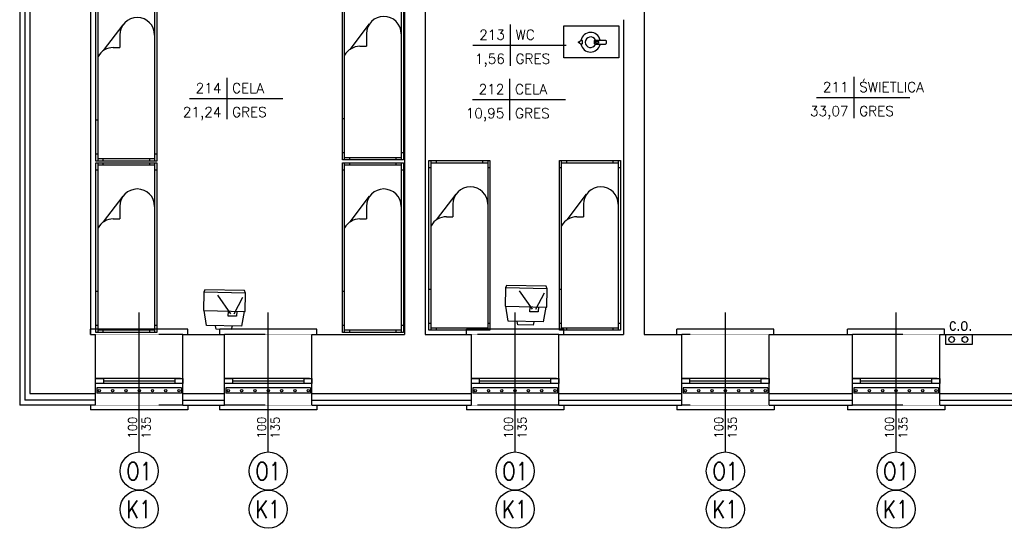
# Model space of a CAD drawing. Header units: millimetres. Extents: x 50026 to 146998, y 1038179 to 1573505.
# Tile 47 of 122: x 58539 to 59722, y 1042409 to 1043020. Entities that reach past the tile are written whole.
import ezdxf
from ezdxf.enums import TextEntityAlignment as Align

# ---------------------------------------------------------------- set-up
doc = ezdxf.new("R2010")
doc.units = ezdxf.units.MM
doc.header["$LTSCALE"] = 0.025
doc.linetypes.add('HIDDEN', pattern=[0.375, 0.25, -0.125])
for name, color, linetype in [('2D-MEBLE', 3, 'Continuous'), ('2D-WYMIARY', 2, 'Continuous'), ('c.o.', 3, 'Continuous'), ('kraty', 5, 'Continuous'), ('ocieplenie', 8, 'Continuous'), ('OKNA OPISY', 7, 'Continuous'), ('OKNO', 2, 'Continuous'), ('opis pomieszczen', 2, 'Continuous'), ('OTWORY', 3, 'Continuous'), ('parapet', 5, 'Continuous'), ('zA_okna opisy', 7, 'Continuous'), ('ściany', 5, 'Continuous')]:
    doc.layers.add(name, color=color, linetype=linetype)
doc.styles.add('ROMANS', font='romans.shx', dxfattribs={"width": 0.7})
doc.styles.get("Standard").update_dxf_attribs({"font": 'ARIALN.TTF'})
doc.styles.add('STYLE1', font='romans.shx', dxfattribs={"height": 10})
doc.linetypes.add('BATTING', pattern='A,0.00254,-2.54,[134,ltypeshp.shx,S=2.54,R=0,X=-2.54,Y=0],-5.08,[134,ltypeshp.shx,S=2.54,R=180,X=2.54,Y=0],-2.54', length=10.16254)

# ---------------------------------------------------------------- blocks, each defined once
blk = doc.blocks.new('tabela-pow')
at = {"layer": '2D-WYMIARY', "ltscale": 10}
for p, q in [((0, 24.8), (0, -24.8)), ((-44.8, 0), (67.2, 0))]:
    blk.add_line(p, q, dxfattribs=at)
at = {"layer": '2D-WYMIARY', "ltscale": 10, "style": 'STYLE1', "width": 0.7}
for tag, p in [('NR', (-6.4, 6.4)), ('POW', (-6.4, -22.4))]:
    blk.add_attdef(tag, text='', height=16, rotation=360, dxfattribs=at).set_placement(p, align=Align.RIGHT)
for tag, p in [('NAZWA', (6.4, 6.4)), ('POSADZKA', (6.4, -22.4))]:
    blk.add_attdef(tag, p, '', height=16, rotation=360, dxfattribs=at)
blk = doc.blocks.new('łóżko')
at = {"layer": '2D-MEBLE', "color": 3}
for p, q in [((-113.9, 41.2), (81.1, 41.2)), ((-113.9, -28.8), (-113.9, 41.2)), ((-113.9, 38.7), (81.1, 38.7)), ((-111.4, -26.3), (-111.4, 38.7)), ((-105.9, 38.7), (-105.9, 41.2)), ((73.1, 41.2), (73.1, 38.7)), ((78.6, 38.7), (78.6, -26.3)), ((81.1, 41.2), (81.1, -28.8)), ((-113.9, 32.7), (-111.4, 32.7)), ((78.6, 32.7), (81.1, 32.7)), ((-63.8, -1.3), (-49.4, -1.3)), ((-49.4, -8.8), (-49.4, -1.3)), ((-111.4, -20.3), (-113.9, -20.3)), ((81.1, -20.3), (78.6, -20.3)), ((81.1, -26.3), (-113.9, -26.3)), ((81.1, -28.8), (-113.9, -28.8)), ((-105.9, -28.8), (-105.9, -26.3)), ((34.1, -26.3), (34.1, -28.8)), ((73.1, -26.3), (73.1, -28.8))]:
    blk.add_line(p, q, dxfattribs=at)
at = {"layer": '2D-MEBLE', "color": 3, "linetype": 'Continuous'}
blk.add_line((-45.9, -20.1), (-75.4, 2.4), dxfattribs=at)
for centre, start, end in [((-63.8, 18.7), 90, 270), ((-29.4, -8.8), 180, 241.045)]:
    blk.add_arc(centre, 20, start, end, dxfattribs=at)
blk = doc.blocks.new('tv')
at = {"layer": '2D-MEBLE', "color": 3, "ltscale": 10}
for p, q in [((-11, 21.3), (6.3, 26.9)), ((6.3, 26.9), (25.6, -10.4)), ((-31, 12.1), (-33.2, 9.8)), ((-11.5, 22.2), (-31, 12.1)), ((-31, 12.1), (-8, -32.3)), ((-2.9, 12), (-25.2, 11.7)), ((11.5, -22.2), (-11.5, 22.2)), ((-6.9, 13.3), (-1.6, 16.1)), ((-1.6, 16.1), (3, 7.2)), ((11.4, 17.2), (15.4, 18.1)), ((15.4, 18.1), (23.7, 2.1)), ((-33.2, 9.8), (-11.2, -32.8)), ((-1, 8.5), (-13.2, -15.8)), ((3, 7.2), (-2.3, 4.4)), ((23.7, 2.1), (20.6, -0.6)), ((25.6, -10.4), (11, -21.3)), ((-8, -32.3), (11.5, -22.2)), ((-11.2, -32.8), (-8, -32.3))]:
    blk.add_line(p, q, dxfattribs=at)
blk = doc.blocks.new('czajnik')
at = {"layer": 'ściany', "color": 3, "ltscale": 50}
for points in [[(-13.4, 0.9), (-11.1, 2.6, -0.414214), (-10.1, 1.6), (-10.1, -1.6, -0.414214), (-11.1, -2.6), (-13.4, -1, -0.414214), (-14.4, 0), (-14.4, -0.1, -0.414214)], [(5.8, 2.6), (17.6, 2.6, -0.414214), (18.6, 1.6), (18.6, -1.6, -0.414214), (17.6, -2.6), (5.8, -2.6, -0.414214), (4.8, -1.6), (4.8, 1.6, -0.414214)], [(6.6, 1.1), (9.2, 1.1, -0.414214), (9.5, 0.8), (9.5, -0.8, -0.414214), (9.2, -1.1), (6.6, -1.1, -0.414214), (6.3, -0.8), (6.3, 0.8, -0.414214)]]:
    blk.add_lwpolyline(points, format="xyb", close=True, dxfattribs=at)
for radius, start, end in [(11.8, 12.6187, 169.113), (6.39, 23.744, 336.256), (11.8, 190.9971, 347.3813)]:
    blk.add_arc((0, 0), radius, start, end, dxfattribs=at)

msp = doc.modelspace()

# ---------------------------------------------------------------- linework, layer by layer
at = {"layer": 'c.o.'}
msp.add_lwpolyline([(59651.47193, 1042641.89863), (59683.27224, 1042641.89863), (59683.27224, 1042629.89863), (59651.47193, 1042629.89863)], close=True, dxfattribs=at)
for centre in [(59658.4833, 1042635.89863), (59674.42476, 1042635.89863)]:
    msp.add_circle(centre, 3.42307, dxfattribs=at)
at = {"layer": 'kraty', "color": 7}
for p, q in [((58733.58837, 1042577.65888), (58631.95611, 1042577.65888)), ((58631.95611, 1042577.65888), (58631.95611, 1042571.25888)), ((58733.58837, 1042571.25888), (58631.95611, 1042571.25888)), ((58733.58837, 1042577.65888), (58733.58837, 1042571.25888)), ((58888.58837, 1042577.65888), (58786.95611, 1042577.65888)), ((58786.95611, 1042577.65888), (58786.95611, 1042571.25888)), ((58888.58837, 1042571.25888), (58786.95611, 1042571.25888)), ((58888.58837, 1042577.65888), (58888.58837, 1042571.25888)), ((59185.08837, 1042577.65888), (59083.45611, 1042577.65888)), ((59083.45611, 1042577.65888), (59083.45611, 1042571.25888)), ((59185.08837, 1042571.25888), (59083.45611, 1042571.25888)), ((59185.08837, 1042577.65888), (59185.08837, 1042571.25888)), ((59437.58837, 1042577.65888), (59335.95611, 1042577.65888)), ((59335.95611, 1042577.65888), (59335.95611, 1042571.25888)), ((59437.58837, 1042571.25888), (59335.95611, 1042571.25888)), ((59437.58837, 1042577.65888), (59437.58837, 1042571.25888)), ((59642.58837, 1042577.65888), (59540.95611, 1042577.65888)), ((59540.95611, 1042577.65888), (59540.95611, 1042571.25888)), ((59642.58837, 1042571.25888), (59540.95611, 1042571.25888)), ((59642.58837, 1042577.65888), (59642.58837, 1042571.25888))]:
    msp.add_line(p, q, dxfattribs=at)
for centre in [(58634.80991, 1042574.45888), (58650.79736, 1042574.45888), (58666.7848, 1042574.45888), (58682.77224, 1042574.45888), (58698.75968, 1042574.45888), (58714.74713, 1042574.45888), (58730.73457, 1042574.45888), (58789.80991, 1042574.45888), (58805.79736, 1042574.45888), (58821.7848, 1042574.45888), (58837.77224, 1042574.45888), (58853.75968, 1042574.45888), (58869.74713, 1042574.45888), (58885.73457, 1042574.45888), (59086.30991, 1042574.45888), (59102.29736, 1042574.45888), (59118.2848, 1042574.45888), (59134.27224, 1042574.45888), (59150.25968, 1042574.45888), (59166.24713, 1042574.45888), (59182.23457, 1042574.45888), (59338.80991, 1042574.45888), (59354.79736, 1042574.45888), (59370.7848, 1042574.45888), (59386.77224, 1042574.45888), (59402.75968, 1042574.45888), (59418.74713, 1042574.45888), (59434.73457, 1042574.45888), (59543.80991, 1042574.45888), (59559.79736, 1042574.45888), (59575.7848, 1042574.45888), (59591.77224, 1042574.45888), (59607.75968, 1042574.45888), (59623.74713, 1042574.45888), (59639.73457, 1042574.45888)]:
    msp.add_circle(centre, 1.39158, dxfattribs=at)
at = {"layer": 'ocieplenie', "linetype": 'BATTING', "ltscale": 20}
for p, q in [((58545.27224, 1043327.89863), (58545.27224, 1042562.89863)), ((58630.27224, 1042562.89863), (58545.27224, 1042562.89863)), ((58735.27224, 1042562.89863), (58785.27224, 1042562.89863)), ((58890.27224, 1042562.89863), (59081.77224, 1042562.89863)), ((59186.77224, 1042562.89863), (59334.27224, 1042562.89863)), ((59439.27224, 1042562.89863), (59539.27224, 1042562.89863)), ((59644.27224, 1042562.89863), (59744.27224, 1042562.89863))]:
    msp.add_line(p, q, dxfattribs=at)
at = {"layer": 'OKNA OPISY'}
for p, q in [((58682.77224, 1042500.83053), (58682.77224, 1042668.43137)), ((58837.77224, 1042500.83053), (58837.77224, 1042668.43137)), ((59134.27224, 1042500.83053), (59134.27224, 1042668.43137)), ((59386.77224, 1042500.83053), (59386.77224, 1042668.43137)), ((59591.77224, 1042500.83053), (59591.77224, 1042668.43137))]:
    msp.add_line(p, q, dxfattribs=at)
at = {"layer": 'OKNO', "color": 1}
for p, q in [((58732.30235, 1042588.89863), (58630.27224, 1042588.89863)), ((58732.30235, 1042582.89863), (58630.27224, 1042582.89863)), ((58725.7921, 1042585.89863), (58639.75238, 1042585.89863)), ((58887.30235, 1042588.89863), (58785.27224, 1042588.89863)), ((58887.30235, 1042582.89863), (58785.27224, 1042582.89863)), ((58880.7921, 1042585.89863), (58794.75238, 1042585.89863)), ((59183.80235, 1042588.89863), (59081.77224, 1042588.89863)), ((59183.80235, 1042582.89863), (59081.77224, 1042582.89863)), ((59177.2921, 1042585.89863), (59091.25238, 1042585.89863)), ((59436.30235, 1042588.89863), (59334.27224, 1042588.89863)), ((59436.30235, 1042582.89863), (59334.27224, 1042582.89863)), ((59429.7921, 1042585.89863), (59343.75238, 1042585.89863)), ((59641.30235, 1042588.89863), (59539.27224, 1042588.89863)), ((59641.30235, 1042582.89863), (59539.27224, 1042582.89863)), ((59634.7921, 1042585.89863), (59548.75238, 1042585.89863))]:
    msp.add_line(p, q, dxfattribs=at)
at = {"layer": 'OKNO', "color": 2}
for points in [[(58630.27224, 1042582.89863), (58630.27224, 1042588.89863), (58639.75238, 1042588.89863), (58639.75238, 1042582.89863)], [(58725.7921, 1042582.89863), (58725.7921, 1042588.89863), (58735.27224, 1042588.89863), (58735.27224, 1042582.89863)], [(58785.27224, 1042582.89863), (58785.27224, 1042588.89863), (58794.75238, 1042588.89863), (58794.75238, 1042582.89863)], [(58880.7921, 1042582.89863), (58880.7921, 1042588.89863), (58890.27224, 1042588.89863), (58890.27224, 1042582.89863)], [(59081.77224, 1042582.89863), (59081.77224, 1042588.89863), (59091.25238, 1042588.89863), (59091.25238, 1042582.89863)], [(59177.2921, 1042582.89863), (59177.2921, 1042588.89863), (59186.77224, 1042588.89863), (59186.77224, 1042582.89863)], [(59334.27224, 1042582.89863), (59334.27224, 1042588.89863), (59343.75238, 1042588.89863), (59343.75238, 1042582.89863)], [(59429.7921, 1042582.89863), (59429.7921, 1042588.89863), (59439.27224, 1042588.89863), (59439.27224, 1042582.89863)], [(59539.27224, 1042582.89863), (59539.27224, 1042588.89863), (59548.75238, 1042588.89863), (59548.75238, 1042582.89863)], [(59634.7921, 1042582.89863), (59634.7921, 1042588.89863), (59644.27224, 1042588.89863), (59644.27224, 1042582.89863)]]:
    msp.add_lwpolyline(points, close=True, dxfattribs=at)
at = {"layer": 'OTWORY', "color": 7, "linetype": 'HIDDEN'}
for p, q in [((58735.27224, 1042641.89863), (58630.27224, 1042641.89863)), ((58890.27224, 1042641.89863), (58785.27224, 1042641.89863)), ((59186.77224, 1042641.89863), (59081.77224, 1042641.89863)), ((59439.27224, 1042641.89863), (59334.27224, 1042641.89863)), ((59644.27224, 1042641.89863), (59539.27224, 1042641.89863)), ((58735.27224, 1042556.89863), (58630.27224, 1042556.89863)), ((58890.27224, 1042556.89863), (58785.27224, 1042556.89863)), ((59186.77224, 1042556.89863), (59081.77224, 1042556.89863)), ((59439.27224, 1042556.89863), (59334.27224, 1042556.89863)), ((59644.27224, 1042556.89863), (59539.27224, 1042556.89863))]:
    msp.add_line(p, q, dxfattribs=at)
at = {"layer": 'parapet', "color": 2}
for p, q in [((58624.47865, 1042641.89863), (58624.47865, 1042648.10015)), ((58741.06583, 1042648.10015), (58624.47865, 1042648.10015)), ((58741.06583, 1042641.89863), (58741.06583, 1042648.10015)), ((58779.47865, 1042641.89863), (58779.47865, 1042648.10015)), ((58896.06583, 1042648.10015), (58779.47865, 1042648.10015)), ((58896.06583, 1042641.89863), (58896.06583, 1042648.10015)), ((59075.97865, 1042641.89863), (59075.97865, 1042648.10015)), ((59192.56583, 1042648.10015), (59075.97865, 1042648.10015)), ((59192.56583, 1042641.89863), (59192.56583, 1042648.10015)), ((59328.47865, 1042641.89863), (59328.47865, 1042648.10015)), ((59445.06583, 1042648.10015), (59328.47865, 1042648.10015)), ((59445.06583, 1042641.89863), (59445.06583, 1042648.10015)), ((59533.47865, 1042641.89863), (59533.47865, 1042648.10015)), ((59650.06583, 1042648.10015), (59533.47865, 1042648.10015)), ((59650.06583, 1042641.89863), (59650.06583, 1042648.10015)), ((58624.27224, 1042556.89863), (58624.27224, 1042551.40637)), ((58741.27224, 1042556.89863), (58741.27224, 1042551.40637)), ((58779.27224, 1042556.89863), (58779.27224, 1042551.40637)), ((58896.27224, 1042556.89863), (58896.27224, 1042551.40637)), ((59075.77224, 1042556.89863), (59075.77224, 1042551.40637)), ((59192.77224, 1042556.89863), (59192.77224, 1042551.40637)), ((59328.27224, 1042556.89863), (59328.27224, 1042551.40637)), ((59445.27224, 1042556.89863), (59445.27224, 1042551.40637)), ((59533.27224, 1042556.89863), (59533.27224, 1042551.40637)), ((59650.27224, 1042556.89863), (59650.27224, 1042551.40637)), ((58741.27224, 1042551.40637), (58624.27224, 1042551.40637)), ((58896.27224, 1042551.40637), (58779.27224, 1042551.40637)), ((59192.77224, 1042551.40637), (59075.77224, 1042551.40637)), ((59445.27224, 1042551.40637), (59328.27224, 1042551.40637)), ((59650.27224, 1042551.40637), (59533.27224, 1042551.40637))]:
    msp.add_line(p, q, dxfattribs=at)
at = {"layer": 'zA_okna opisy', "color": 7, "linetype": 'Continuous'}
for centre in [(58682.77224, 1042477.91868), (58837.77224, 1042477.91868), (59134.27224, 1042477.91868), (59386.77224, 1042477.91868), (59591.77224, 1042477.91868), (58682.77224, 1042432.09498), (58837.77224, 1042432.09498), (59134.27224, 1042432.09498), (59386.77224, 1042432.09498), (59591.77224, 1042432.09498)]:
    msp.add_circle(centre, 22.91185, dxfattribs=at)
at = {"layer": 'ściany'}
for p, q in [((58539.27224, 1043327.89863), (58539.27224, 1042556.89863)), ((58551.27224, 1043327.89863), (58551.27224, 1042570.89863)), ((59001.27224, 1043187.36987), (59001.27224, 1042641.89863)), ((59026.27224, 1043186.89863), (59026.27224, 1042641.89863)), ((59289.27224, 1043159.89863), (59289.27224, 1042641.89863)), ((58624.27224, 1043145.89863), (58624.27224, 1042641.89863)), ((59264.27224, 1043019.89863), (59264.27224, 1042641.89863)), ((58624.27224, 1042641.89863), (58630.27224, 1042641.89863)), ((58630.27224, 1042556.89863), (58630.27224, 1042641.89863)), ((58735.27224, 1042641.89863), (58785.27224, 1042641.89863)), ((58735.27224, 1042556.89863), (58735.27224, 1042641.89863)), ((58785.27224, 1042556.89863), (58785.27224, 1042641.89863)), ((58785.27224, 1042556.89863), (58785.27224, 1042641.89863)), ((58890.27224, 1042641.89863), (59001.27224, 1042641.89863)), ((58890.27224, 1042556.89863), (58890.27224, 1042641.89863)), ((59026.27224, 1042641.89863), (59081.77224, 1042641.89863)), ((59081.77224, 1042556.89863), (59081.77224, 1042641.89863)), ((59186.77224, 1042641.89863), (59264.27224, 1042641.89863)), ((59186.77224, 1042556.89863), (59186.77224, 1042641.89863)), ((59289.27224, 1042641.89863), (59334.27224, 1042641.89863)), ((59334.27224, 1042556.89863), (59334.27224, 1042641.89863)), ((59439.27224, 1042641.89863), (59539.27224, 1042641.89863)), ((59439.27224, 1042556.89863), (59439.27224, 1042641.89863)), ((59539.27224, 1042556.89863), (59539.27224, 1042641.89863)), ((59644.27224, 1042641.89863), (59683.27224, 1042641.89863)), ((59644.27224, 1042641.89863), (59744.27224, 1042641.89863)), ((59644.27224, 1042556.89863), (59644.27224, 1042641.89863)), ((58551.27224, 1042570.89863), (58630.27224, 1042570.89863)), ((58735.27224, 1042570.89863), (58785.27224, 1042570.89863)), ((58890.27224, 1042570.89863), (59081.77224, 1042570.89863)), ((59186.77224, 1042570.89863), (59334.27224, 1042570.89863)), ((59439.27224, 1042570.89863), (59539.27224, 1042570.89863)), ((59644.27224, 1042570.89863), (59744.27224, 1042570.89863)), ((58630.27224, 1042556.89863), (58539.27224, 1042556.89863)), ((58735.27224, 1042556.89863), (58785.27224, 1042556.89863)), ((58890.27224, 1042556.89863), (59081.77224, 1042556.89863)), ((59186.77224, 1042556.89863), (59334.27224, 1042556.89863)), ((59439.27224, 1042556.89863), (59539.27224, 1042556.89863)), ((59644.27224, 1042556.89863), (59744.27224, 1042556.89863))]:
    msp.add_line(p, q, dxfattribs=at)
at = {"layer": 'ściany', "color": 3, "ltscale": 50}
msp.add_lwpolyline([(59192.5596, 1043012.52308), (59258.78357, 1043012.52308), (59258.78357, 1042974.2815), (59192.5596, 1042974.2815)], close=True, dxfattribs=at)

# ---------------------------------------------------------------- block references
at = {"layer": 'opis pomieszczen', "color": 2, "linetype": 'Continuous'}
ref = msp.add_blockref('tabela-pow', (59128.36942, 1042989.35892), dxfattribs=at)
ref.add_attrib('NAZWA', 'WC', (59134.76942, 1042995.75892), dxfattribs={"layer": '2D-WYMIARY', "ltscale": 10, "height": 12, "rotation": 360, "style": 'ROMANS'})
ref.add_attrib('POSADZKA', 'GRES', (59134.76942, 1042966.95892), dxfattribs={"layer": '2D-WYMIARY', "ltscale": 10, "height": 12, "rotation": 360, "style": 'ROMANS'})
ref.add_attrib('NR', '213', dxfattribs={"layer": '2D-WYMIARY', "ltscale": 10, "height": 12, "rotation": 360, "style": 'ROMANS'}).set_placement((59121.96942, 1042995.75892), align=Align.RIGHT)
ref.add_attrib('POW', '1,56', dxfattribs={"layer": '2D-WYMIARY', "ltscale": 10, "height": 12, "rotation": 360, "style": 'ROMANS'}).set_placement((59121.96942, 1042966.95892), align=Align.RIGHT)
ref = msp.add_blockref('tabela-pow', (58787.90122, 1042925.37554), dxfattribs=at)
ref.add_attrib('NAZWA', 'CELA', (58794.30122, 1042931.77554), dxfattribs={"layer": '2D-WYMIARY', "ltscale": 10, "height": 12, "rotation": 360, "style": 'ROMANS'})
ref.add_attrib('POSADZKA', 'GRES', (58794.30122, 1042902.97554), dxfattribs={"layer": '2D-WYMIARY', "ltscale": 10, "height": 12, "rotation": 360, "style": 'ROMANS'})
ref.add_attrib('NR', '214', dxfattribs={"layer": '2D-WYMIARY', "ltscale": 10, "height": 12, "rotation": 360, "style": 'ROMANS'}).set_placement((58781.50122, 1042931.77554), align=Align.RIGHT)
ref.add_attrib('POW', '21,24', dxfattribs={"layer": '2D-WYMIARY', "ltscale": 10, "height": 12, "rotation": 360, "style": 'ROMANS'}).set_placement((58781.50122, 1042902.97554), align=Align.RIGHT)
ref = msp.add_blockref('tabela-pow', (59127.6956, 1042924.00559), dxfattribs=at)
ref.add_attrib('NAZWA', 'CELA', (59134.0956, 1042930.40559), dxfattribs={"layer": '2D-WYMIARY', "ltscale": 10, "height": 12, "rotation": 360, "style": 'ROMANS'})
ref.add_attrib('POSADZKA', 'GRES', (59134.0956, 1042901.60559), dxfattribs={"layer": '2D-WYMIARY', "ltscale": 10, "height": 12, "rotation": 360, "style": 'ROMANS'})
ref.add_attrib('NR', '212', dxfattribs={"layer": '2D-WYMIARY', "ltscale": 10, "height": 12, "rotation": 360, "style": 'ROMANS'}).set_placement((59121.2956, 1042930.40559), align=Align.RIGHT)
ref.add_attrib('POW', '10,95', dxfattribs={"layer": '2D-WYMIARY', "ltscale": 10, "height": 12, "rotation": 360, "style": 'ROMANS'}).set_placement((59121.2956, 1042901.60559), align=Align.RIGHT)
ref = msp.add_blockref('tabela-pow', (59541.08236, 1042926.6075), dxfattribs=at)
ref.add_attrib('NAZWA', 'ŚWIETLICA', (59547.48236, 1042933.0075), dxfattribs={"layer": '2D-WYMIARY', "ltscale": 10, "height": 12, "rotation": 360, "style": 'ROMANS'})
ref.add_attrib('POSADZKA', 'GRES', (59547.48236, 1042904.2075), dxfattribs={"layer": '2D-WYMIARY', "ltscale": 10, "height": 12, "rotation": 360, "style": 'ROMANS'})
ref.add_attrib('NR', '211', dxfattribs={"layer": '2D-WYMIARY', "ltscale": 10, "height": 12, "rotation": 360, "style": 'ROMANS'}).set_placement((59534.68236, 1042933.0075), align=Align.RIGHT)
ref.add_attrib('POW', '33,07', dxfattribs={"layer": '2D-WYMIARY', "ltscale": 10, "height": 12, "rotation": 360, "style": 'ROMANS'}).set_placement((59534.68236, 1042904.2075), align=Align.RIGHT)
at = {"layer": 'ściany', "color": 2, "xscale": 1.044999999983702, "yscale": 1.044999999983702, "zscale": 1.045, "rotation": 270}
for p in [(58660.89472, 1042934.82186), (58957.02288, 1042936.33522), (58660.89472, 1042729.05201), (58957.02288, 1042729.05201), (59060.91242, 1042731.65637), (59217.58073, 1042731.65637)]:
    msp.add_blockref('łóżko', p, dxfattribs=at)
at = {"layer": 'ściany', "color": 2}
msp.add_blockref('czajnik', (59224.8487, 1042992.8526), dxfattribs=at)
at = {"layer": 'ściany', "color": 2, "rotation": 241.4419928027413}
for p in [(58784.8859, 1042670.09564), (59147.19448, 1042675.36844)]:
    msp.add_blockref('tv', p, dxfattribs=at)

# ---------------------------------------------------------------- texts
at = {"layer": 'c.o.', "insert": (59655.47986, 1042661.28548), "char_height": 15, "width": 180.5239466, "attachment_point": 1}
msp.add_mtext('c.o.', dxfattribs=at)
at = {"layer": 'zA_okna opisy', "color": 7, "style": 'ROMANS'}
for s, p in [('100', (58679.93389, 1042516.83355)), ('135', (58696.259, 1042516.75825)), ('100', (58834.93389, 1042516.83355)), ('135', (58851.259, 1042516.75825)), ('100', (59131.43389, 1042516.83355)), ('135', (59147.759, 1042516.75825)), ('100', (59383.93389, 1042516.83355)), ('135', (59400.259, 1042516.75825)), ('100', (59588.93389, 1042516.83355)), ('135', (59605.259, 1042516.75825))]:
    msp.add_text(s, height=10.258067, rotation=90, dxfattribs=at).set_placement(p)
at = {"layer": 'zA_okna opisy', "color": 2, "style": 'ROMANS', "width": 0.8}
for s, p in [('O1', (58667.19399, 1042467.04339)), ('O1', (58822.19399, 1042467.04339)), ('O1', (59118.69399, 1042467.04339)), ('O1', (59371.19399, 1042467.04339)), ('O1', (59576.19399, 1042467.04339)), ('K1', (58667.19399, 1042421.21969)), ('K1', (58822.19399, 1042421.21969)), ('K1', (59118.69399, 1042421.21969)), ('K1', (59371.19399, 1042421.21969)), ('K1', (59576.19399, 1042421.21969))]:
    msp.add_text(s, height=21.541941, dxfattribs=at).set_placement(p)

doc.saveas('drawing.dxf')
